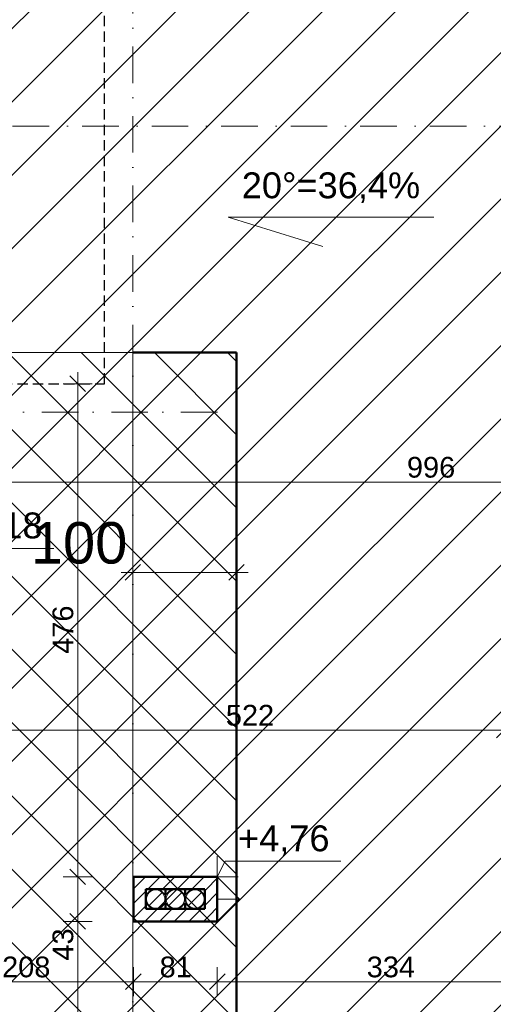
# Model space of a CAD drawing. Header units: centimetres. Extents: x -43488 to -10641, y 2063 to 22960.
# Tile 12 of 72: x -42155 to -41697, y 9859 to 10809. Entities that reach past the tile are written whole.
import ezdxf

# ---------------------------------------------------------------- set-up
doc = ezdxf.new("R2010")
doc.units = ezdxf.units.CM
doc.header["$MEASUREMENT"] = 0
doc.linetypes.add('Kreski i kropki', pattern=[67.027776, 35.277777, -17.638888, 0, -14.111111])
doc.linetypes.add('Przerywana krótka2', pattern=[15, 10, -5])
doc.layers.add('!!!Wymiarowanie', color=7, linetype='Continuous')
for name, color, linetype, lineweight, true_color in [('!!!Wymiarowanie_Nr_pióra__3', 7, 'Continuous', 35, 0xff6500), ('!!!Wymiarowanie_Nr_pióra__6', 7, 'Continuous', 18, 0x3fa3ff), ('!osie_Nr_pióra__6', 7, 'Continuous', 18, 0x3fa3ff), ('!powierzchnie_Nr_pióra__8', 7, 'Continuous', 13, 0x42bda7), ('!stolarka_Nr_pióra__5', 7, 'Continuous', 20, 0xfc3c2c), ('!wentylacja_Nr_pióra__8', 7, 'Continuous', 13, 0x42bda7), ('CIENKA_Nr_pióra__4', 7, 'Continuous', 25, 0x31fd59), ('CIENKA_Nr_pióra__6', 7, 'Continuous', 18, 0x3fa3ff), ('Linie_Nr_pióra__6', 7, 'Continuous', 18, 0x3fa3ff), ('Wymiarowanie pionowe_Nr_pióra__6', 7, 'Continuous', 18, 0x3fa3ff), ('Wymiarowanie pionowe_Nr_pióra__8', 7, 'Continuous', 13, 0x42bda7), ('Ściany zewnętrzne_Nr_pióra__7', 7, 'Continuous', 15, 0x9f9fff)]:
    doc.layers.add(name, color=color, linetype=linetype, lineweight=lineweight, true_color=true_color)
doc.layers.add('Ściany zewnętrzne_Nr_pióra__1', color=8, linetype='Continuous', lineweight=50)
doc.styles.add('STYL_AUTOMATYCZNY_1', font='txt')
doc.dimstyles.new('STYL_AUTOMATYCZNY__2', dxfattribs={"dimtxt": 20, "dimasz": 14.25, "dimexe": 0.18, "dimexo": 0.0625, "dimgap": 0, "dimtad": 1, "dimtih": 1, "dimtoh": 1, "dimdec": 0, "dimzin": 0, "dimdsep": 46, "dimtxsty": 'STYL_AUTOMATYCZNY_1', "dimblk": 'ARROWHEAD_6', "dimblk1": 'ARROWHEAD_6', "dimblk2": 'ARROWHEAD_6', "dimcen": 0.09, "dimse1": 1, "dimse2": 1, "dimclrd": 256, "dimclre": 256, "dimclrt": 256, "dimazin": 0, "dimtfac": 1, "dimtdec": 4, "dimtmove": 0, "dimatfit": 3, "dimfxl": 1, "dimtolj": 1, "dimtzin": 0, "dimarcsym": 0})
doc.dimstyles.new('STYL_AUTOMATYCZNY__3', dxfattribs={"dimtxt": 20, "dimasz": 14.25, "dimexe": 0.18, "dimexo": 0.0625, "dimgap": 0, "dimtad": 1, "dimdec": 0, "dimzin": 0, "dimdsep": 46, "dimtxsty": 'STYL_AUTOMATYCZNY_1', "dimblk": 'ARROWHEAD_6', "dimblk1": 'ARROWHEAD_6', "dimblk2": 'ARROWHEAD_6', "dimcen": 0.09, "dimse1": 1, "dimse2": 1, "dimclrd": 256, "dimclre": 256, "dimclrt": 256, "dimazin": 0, "dimtfac": 1, "dimtdec": 4, "dimtmove": 0, "dimatfit": 3, "dimfxl": 1, "dimtolj": 1, "dimtzin": 0, "dimarcsym": 0})
doc.dimstyles.new('STYL_AUTOMATYCZNY__7', dxfattribs={"dimtxt": 40, "dimasz": 14.25, "dimexe": 0.18, "dimexo": 0.0625, "dimgap": 0, "dimtad": 1, "dimtih": 1, "dimtoh": 1, "dimdec": 0, "dimzin": 0, "dimdsep": 46, "dimtxsty": 'STYL_AUTOMATYCZNY_1', "dimblk": 'ARROWHEAD_6', "dimblk1": 'ARROWHEAD_6', "dimblk2": 'ARROWHEAD_6', "dimcen": 0.09, "dimse1": 1, "dimse2": 1, "dimclrd": 256, "dimclre": 256, "dimclrt": 256, "dimazin": 0, "dimtfac": 1, "dimtdec": 4, "dimtmove": 0, "dimatfit": 3, "dimfxl": 1, "dimtolj": 1, "dimtzin": 0, "dimarcsym": 0})
pattern_1 = [(45, (0, 0), (-7.0710678, 7.0710678), [])]

# ---------------------------------------------------------------- blocks, each defined once
blk = doc.blocks.new('*D36')
at = {"layer": '!!!Wymiarowanie_Nr_pióra__3', "color": 30, "linetype": 'Continuous', "lineweight": 35, "true_color": 0xff6500}
for p, q in [((-42918.12, 9933.67), (-42903.12, 9918.67)), ((-42918.12, 9203.67), (-42903.12, 9188.67))]:
    blk.add_line(p, q, dxfattribs=at)
at = {"layer": '!!!Wymiarowanie_Nr_pióra__6', "color": 161, "linetype": 'Continuous', "lineweight": 18, "true_color": 0x3fa3ff}
for p, q in [((-42896.55, 9926.17), (-42924.68, 9926.17)), ((-42910.62, 9196.17), (-42910.62, 9926.17)), ((-42896.55, 9196.17), (-42924.68, 9196.17))]:
    blk.add_line(p, q, dxfattribs=at)
at = {"layer": '!!!Wymiarowanie_Nr_pióra__3', "color": 30, "lineweight": 35, "true_color": 0xff6500, "insert": (-42914.62, 9538.4), "char_height": 20, "attachment_point": 7, "rotation": 90, "style": 'STYL_AUTOMATYCZNY_1'}
blk.add_mtext('\\A1;{\\pql;\\fArial|b0|i0|c238|p38;730}', dxfattribs=at)
blk = doc.blocks.new('ARROWHEAD_6')
at = {"color": 0, "linetype": 'Continuous', "lineweight": 0}
for p, q in [((0, 0), (-1, 0)), ((-0.5, -0.5), (0.5, 0.5))]:
    blk.add_line(p, q, dxfattribs=at)
blk = doc.blocks.new('*D37')
at = {"layer": '!!!Wymiarowanie_Nr_pióra__3', "color": 30, "linetype": 'Continuous', "lineweight": 35, "true_color": 0xff6500}
for p, q in [((-42918.12, 10843.67), (-42903.12, 10828.67)), ((-42918.12, 9933.67), (-42903.12, 9918.67))]:
    blk.add_line(p, q, dxfattribs=at)
at = {"layer": '!!!Wymiarowanie_Nr_pióra__6', "color": 161, "linetype": 'Continuous', "lineweight": 18, "true_color": 0x3fa3ff}
for p, q in [((-42896.55, 10836.17), (-42924.68, 10836.17)), ((-42910.62, 9926.17), (-42910.62, 10836.17)), ((-42896.55, 9926.17), (-42924.68, 9926.17))]:
    blk.add_line(p, q, dxfattribs=at)
at = {"layer": '!!!Wymiarowanie_Nr_pióra__3', "color": 30, "lineweight": 35, "true_color": 0xff6500, "insert": (-42914.62, 10358.4), "char_height": 20, "attachment_point": 7, "rotation": 90, "style": 'STYL_AUTOMATYCZNY_1'}
blk.add_mtext('\\A1;{\\pql;\\fArial|b0|i0|c238|p38;910}', dxfattribs=at)
blk = doc.blocks.new('*D42')
at = {"layer": '!!!Wymiarowanie_Nr_pióra__3', "color": 30, "linetype": 'Continuous', "lineweight": 35, "true_color": 0xff6500}
for p, q in [((-42958.12, 10465.17), (-42943.12, 10450.17)), ((-42958.12, 9026.17), (-42943.12, 9011.17))]:
    blk.add_line(p, q, dxfattribs=at)
at = {"layer": '!!!Wymiarowanie_Nr_pióra__6', "color": 161, "linetype": 'Continuous', "lineweight": 18, "true_color": 0x3fa3ff}
for p, q in [((-42936.55, 10457.67), (-42964.68, 10457.67)), ((-42950.62, 9018.67), (-42950.62, 10457.67)), ((-42936.55, 9018.67), (-42964.68, 9018.67))]:
    blk.add_line(p, q, dxfattribs=at)
at = {"layer": '!!!Wymiarowanie_Nr_pióra__3', "color": 30, "lineweight": 35, "true_color": 0xff6500, "char_height": 20, "attachment_point": 7, "rotation": 90, "style": 'STYL_AUTOMATYCZNY_1'}
for s, insert in [('\\A1;{\\pql;\\fArial|b0|i0|c238|p38;30}', (-42954.62, 10419.81)), ('\\A1;{\\pql;\\fArial|b0|i0|c238|p38;1\xa0439}', (-42954.62, 9688.8))]:
    blk.add_mtext(s, dxfattribs=dict(at, insert=insert))
blk = doc.blocks.new('*D43')
at = {"layer": '!!!Wymiarowanie_Nr_pióra__3', "color": 30, "linetype": 'Continuous', "lineweight": 35, "true_color": 0xff6500}
for p, q in [((-42958.12, 10495.17), (-42943.12, 10480.17)), ((-42958.12, 10465.17), (-42943.12, 10450.17))]:
    blk.add_line(p, q, dxfattribs=at)
at = {"layer": '!!!Wymiarowanie_Nr_pióra__6', "color": 161, "linetype": 'Continuous', "lineweight": 18, "true_color": 0x3fa3ff}
for p, q in [((-42936.55, 10487.67), (-42964.68, 10487.67)), ((-42950.62, 10457.67), (-42950.62, 10487.67)), ((-42936.55, 10457.67), (-42964.68, 10457.67))]:
    blk.add_line(p, q, dxfattribs=at)
blk = doc.blocks.new('*D44')
at = {"layer": '!!!Wymiarowanie_Nr_pióra__3', "color": 30, "linetype": 'Continuous', "lineweight": 35, "true_color": 0xff6500}
for p, q in [((-42958.12, 11271.17), (-42943.12, 11256.17)), ((-42958.12, 10495.17), (-42943.12, 10480.17))]:
    blk.add_line(p, q, dxfattribs=at)
at = {"layer": '!!!Wymiarowanie_Nr_pióra__6', "color": 161, "linetype": 'Continuous', "lineweight": 18, "true_color": 0x3fa3ff}
for p, q in [((-42936.55, 11263.67), (-42964.68, 11263.67)), ((-42950.62, 10487.67), (-42950.62, 11263.67)), ((-42936.55, 10487.67), (-42964.68, 10487.67))]:
    blk.add_line(p, q, dxfattribs=at)
at = {"layer": '!!!Wymiarowanie_Nr_pióra__3', "color": 30, "lineweight": 35, "true_color": 0xff6500, "insert": (-42954.62, 10852.9), "char_height": 20, "attachment_point": 7, "rotation": 90, "style": 'STYL_AUTOMATYCZNY_1'}
blk.add_mtext('\\A1;{\\pql;\\fArial|b0|i0|c238|p38;776}', dxfattribs=at)
blk = doc.blocks.new('*D58')
at = {"layer": '!!!Wymiarowanie_Nr_pióra__3', "color": 30, "linetype": 'Continuous', "lineweight": 35, "true_color": 0xff6500}
for p, q in [((-42165.34, 11505.78), (-42180.34, 11490.78)), ((-41637.84, 11505.78), (-41652.84, 11490.78))]:
    blk.add_line(p, q, dxfattribs=at)
at = {"layer": '!!!Wymiarowanie_Nr_pióra__6', "color": 161, "linetype": 'Continuous', "lineweight": 18, "true_color": 0x3fa3ff}
for p, q in [((-42172.84, 11484.22), (-42172.84, 11512.34)), ((-41645.34, 11484.22), (-41645.34, 11512.34)), ((-42172.84, 11498.28), (-41645.34, 11498.28))]:
    blk.add_line(p, q, dxfattribs=at)
at = {"layer": '!!!Wymiarowanie_Nr_pióra__3', "color": 30, "lineweight": 35, "true_color": 0xff6500, "insert": (-41931.85, 11502.28), "char_height": 20, "attachment_point": 7, "style": 'STYL_AUTOMATYCZNY_1'}
blk.add_mtext('\\A1;{\\pql;\\fArial|b0|i0|c238|p38;528}', dxfattribs=at)
blk = doc.blocks.new('*D81')
at = {"layer": '!!!Wymiarowanie_Nr_pióra__3', "color": 30, "linetype": 'Continuous', "lineweight": 35, "true_color": 0xff6500}
for p, q in [((-42599.34, 11625.78), (-42614.34, 11610.78)), ((-39700.34, 11610.78), (-39685.34, 11625.78))]:
    blk.add_line(p, q, dxfattribs=at)
at = {"layer": '!!!Wymiarowanie_Nr_pióra__6', "color": 161, "linetype": 'Continuous', "lineweight": 18, "true_color": 0x3fa3ff}
for p, q in [((-42606.84, 11604.22), (-42606.84, 11632.34)), ((-39692.84, 11604.22), (-39692.84, 11632.34)), ((-42618.09, 11618.28), (-42606.84, 11618.28)), ((-42606.84, 11618.28), (-39692.84, 11618.28)), ((-39692.84, 11618.28), (-39681.59, 11618.28))]:
    blk.add_line(p, q, dxfattribs=at)
at = {"layer": '!!!Wymiarowanie_Nr_pióra__3', "color": 30, "lineweight": 35, "true_color": 0xff6500, "insert": (-41184.03, 11622.28), "char_height": 20, "attachment_point": 7, "style": 'STYL_AUTOMATYCZNY_1'}
blk.add_mtext('\\A1;{\\pql;\\fArial|b0|i0|c238|p38;2\xa0914}', dxfattribs=at)
blk = doc.blocks.new('*D142')
at = {"layer": '!!!Wymiarowanie_Nr_pióra__3', "color": 30, "linetype": 'Continuous', "lineweight": 35, "true_color": 0xff6500}
for p, q in [((-42201.69, 10130.86), (-42216.69, 10115.86)), ((-41679.34, 10130.86), (-41694.34, 10115.86))]:
    blk.add_line(p, q, dxfattribs=at)
at = {"layer": '!!!Wymiarowanie_Nr_pióra__6', "color": 161, "linetype": 'Continuous', "lineweight": 18, "true_color": 0x3fa3ff}
for p, q in [((-42209.19, 10109.3), (-42209.19, 10137.42)), ((-41686.84, 10109.3), (-41686.84, 10137.42)), ((-42209.19, 10123.36), (-41686.84, 10123.36))]:
    blk.add_line(p, q, dxfattribs=at)
at = {"layer": '!!!Wymiarowanie_Nr_pióra__3', "color": 30, "lineweight": 35, "true_color": 0xff6500, "char_height": 20, "attachment_point": 7, "style": 'STYL_AUTOMATYCZNY_1'}
for s, insert in [('\\A1;{\\pql;\\fArial|b0|i0|c238|p38;32}', (-42201.69, 10127.36)), ('\\A1;{\\pql;\\fArial|b0|i0|c238|p38;522}', (-41955.6, 10127.36))]:
    blk.add_mtext(s, dxfattribs=dict(at, insert=insert))
blk = doc.blocks.new('*D161')
at = {"layer": '!!!Wymiarowanie_Nr_pióra__3', "color": 30, "linetype": 'Continuous', "lineweight": 35, "true_color": 0xff6500}
for p, q in [((-42245.34, 9887.9), (-42260.34, 9872.9)), ((-42037.34, 9887.9), (-42052.34, 9872.9))]:
    blk.add_line(p, q, dxfattribs=at)
at = {"layer": '!!!Wymiarowanie_Nr_pióra__6', "color": 161, "linetype": 'Continuous', "lineweight": 18, "true_color": 0x3fa3ff}
for p, q in [((-42252.84, 9866.34), (-42252.84, 9894.46)), ((-42044.84, 9866.34), (-42044.84, 9894.46)), ((-42252.84, 9880.4), (-42044.84, 9880.4))]:
    blk.add_line(p, q, dxfattribs=at)
at = {"layer": '!!!Wymiarowanie_Nr_pióra__3', "color": 30, "lineweight": 35, "true_color": 0xff6500, "insert": (-42171.6, 9884.4), "char_height": 20, "attachment_point": 7, "style": 'STYL_AUTOMATYCZNY_1'}
blk.add_mtext('\\A1;{\\pql;\\fArial|b0|i0|c238|p38;208}', dxfattribs=at)
blk = doc.blocks.new('*D162')
at = {"layer": '!!!Wymiarowanie_Nr_pióra__3', "color": 30, "linetype": 'Continuous', "lineweight": 35, "true_color": 0xff6500}
for p, q in [((-42037.34, 9887.9), (-42052.34, 9872.9)), ((-41956.34, 9887.9), (-41971.34, 9872.9))]:
    blk.add_line(p, q, dxfattribs=at)
at = {"layer": '!!!Wymiarowanie_Nr_pióra__6', "color": 161, "linetype": 'Continuous', "lineweight": 18, "true_color": 0x3fa3ff}
for p, q in [((-42044.84, 9866.34), (-42044.84, 9894.46)), ((-41963.84, 9866.34), (-41963.84, 9894.46)), ((-42044.84, 9880.4), (-41963.84, 9880.4))]:
    blk.add_line(p, q, dxfattribs=at)
at = {"layer": '!!!Wymiarowanie_Nr_pióra__3', "color": 30, "lineweight": 35, "true_color": 0xff6500, "insert": (-42019.51, 9884.4), "char_height": 20, "attachment_point": 7, "style": 'STYL_AUTOMATYCZNY_1'}
blk.add_mtext('\\A1;{\\pql;\\fArial|b0|i0|c238|p38;81}', dxfattribs=at)
blk = doc.blocks.new('*D163')
at = {"layer": '!!!Wymiarowanie_Nr_pióra__3', "color": 30, "linetype": 'Continuous', "lineweight": 35, "true_color": 0xff6500}
for p, q in [((-41956.34, 9887.9), (-41971.34, 9872.9)), ((-41622.34, 9887.9), (-41637.34, 9872.9))]:
    blk.add_line(p, q, dxfattribs=at)
at = {"layer": '!!!Wymiarowanie_Nr_pióra__6', "color": 161, "linetype": 'Continuous', "lineweight": 18, "true_color": 0x3fa3ff}
for p, q in [((-41963.84, 9866.34), (-41963.84, 9894.46)), ((-41629.84, 9866.34), (-41629.84, 9894.46)), ((-41963.84, 9880.4), (-41629.84, 9880.4))]:
    blk.add_line(p, q, dxfattribs=at)
at = {"layer": '!!!Wymiarowanie_Nr_pióra__3', "color": 30, "lineweight": 35, "true_color": 0xff6500, "insert": (-41819.6, 9884.4), "char_height": 20, "attachment_point": 7, "style": 'STYL_AUTOMATYCZNY_1'}
blk.add_mtext('\\A1;{\\pql;\\fArial|b0|i0|c238|p38;334}', dxfattribs=at)
blk = doc.blocks.new('*D172')
at = {"layer": '!!!Wymiarowanie_Nr_pióra__3', "color": 30, "linetype": 'Continuous', "lineweight": 35, "true_color": 0xff6500}
for p, q in [((-42233.34, 10370.22), (-42248.34, 10355.22)), ((-41237.34, 10370.22), (-41252.34, 10355.22))]:
    blk.add_line(p, q, dxfattribs=at)
at = {"layer": '!!!Wymiarowanie_Nr_pióra__6', "color": 161, "linetype": 'Continuous', "lineweight": 18, "true_color": 0x3fa3ff}
for p, q in [((-42240.84, 10348.66), (-42240.84, 10376.79)), ((-41244.84, 10348.66), (-41244.84, 10376.79)), ((-42240.84, 10362.72), (-41244.84, 10362.72))]:
    blk.add_line(p, q, dxfattribs=at)
at = {"layer": '!!!Wymiarowanie_Nr_pióra__3', "color": 30, "lineweight": 35, "true_color": 0xff6500, "char_height": 20, "attachment_point": 7, "style": 'STYL_AUTOMATYCZNY_1'}
for s, insert in [('\\A1;{\\pql;\\fArial|b0|i0|c238|p38;996}', (-41780.78, 10366.72)), ('\\A1;{\\pql;\\fArial|b0|i0|c238|p38;43}', (-41282.69, 10366.72))]:
    blk.add_mtext(s, dxfattribs=dict(at, insert=insert))
blk = doc.blocks.new('*D187')
at = {"layer": '!!!Wymiarowanie_Nr_pióra__3', "color": 30, "linetype": 'Continuous', "lineweight": 35, "true_color": 0xff6500}
for p, q in [((-42106.14, 9946.17), (-42091.14, 9931.17)), ((-42106.14, 9026.17), (-42091.14, 9011.17))]:
    blk.add_line(p, q, dxfattribs=at)
at = {"layer": '!!!Wymiarowanie_Nr_pióra__6', "color": 161, "linetype": 'Continuous', "lineweight": 18, "true_color": 0x3fa3ff}
for p, q in [((-42084.58, 9938.67), (-42112.7, 9938.67)), ((-42098.64, 9018.67), (-42098.64, 9938.67)), ((-42084.58, 9018.67), (-42112.7, 9018.67)), ((-42098.64, 9007.42), (-42098.64, 9018.67))]:
    blk.add_line(p, q, dxfattribs=at)
at = {"layer": '!!!Wymiarowanie_Nr_pióra__3', "color": 30, "lineweight": 35, "true_color": 0xff6500, "char_height": 20, "attachment_point": 7, "rotation": 90, "style": 'STYL_AUTOMATYCZNY_1'}
for s, insert in [('\\A1;{\\pql;\\fArial|b0|i0|c238|p38;43}', (-42102.64, 9900.81)), ('\\A1;{\\pql;\\fArial|b0|i0|c238|p38;920}', (-42102.64, 9440.72))]:
    blk.add_mtext(s, dxfattribs=dict(at, insert=insert))
blk = doc.blocks.new('*D188')
at = {"layer": '!!!Wymiarowanie_Nr_pióra__3', "color": 30, "linetype": 'Continuous', "lineweight": 35, "true_color": 0xff6500}
for p, q in [((-42106.14, 9989.17), (-42091.14, 9974.17)), ((-42106.14, 9946.17), (-42091.14, 9931.17))]:
    blk.add_line(p, q, dxfattribs=at)
at = {"layer": '!!!Wymiarowanie_Nr_pióra__6', "color": 161, "linetype": 'Continuous', "lineweight": 18, "true_color": 0x3fa3ff}
for p, q in [((-42084.58, 9981.67), (-42112.7, 9981.67)), ((-42098.64, 9938.67), (-42098.64, 9981.67)), ((-42084.58, 9938.67), (-42112.7, 9938.67))]:
    blk.add_line(p, q, dxfattribs=at)
blk = doc.blocks.new('*D189')
at = {"layer": '!!!Wymiarowanie_Nr_pióra__3', "color": 30, "linetype": 'Continuous', "lineweight": 35, "true_color": 0xff6500}
for p, q in [((-42091.14, 10450.17), (-42106.14, 10465.17)), ((-42106.14, 9989.17), (-42091.14, 9974.17))]:
    blk.add_line(p, q, dxfattribs=at)
at = {"layer": '!!!Wymiarowanie_Nr_pióra__6', "color": 161, "linetype": 'Continuous', "lineweight": 18, "true_color": 0x3fa3ff}
for p, q in [((-42098.64, 10457.67), (-42098.64, 10468.92)), ((-42084.58, 10457.67), (-42112.7, 10457.67)), ((-42098.64, 9981.67), (-42098.64, 10457.67)), ((-42084.58, 9981.67), (-42112.7, 9981.67))]:
    blk.add_line(p, q, dxfattribs=at)
at = {"layer": '!!!Wymiarowanie_Nr_pióra__3', "color": 30, "lineweight": 35, "true_color": 0xff6500, "insert": (-42102.64, 10196.9), "char_height": 20, "attachment_point": 7, "rotation": 90, "style": 'STYL_AUTOMATYCZNY_1'}
blk.add_mtext('\\A1;{\\pql;\\fArial|b0|i0|c238|p38;476}', dxfattribs=at)
blk = doc.blocks.new('*D222')
at = {"layer": '!!!Wymiarowanie_Nr_pióra__3', "color": 30, "linetype": 'Continuous', "lineweight": 35, "true_color": 0xff6500}
for p, q in [((-42037.84, 10282.97), (-42052.84, 10267.97)), ((-41952.84, 10267.97), (-41937.84, 10282.97))]:
    blk.add_line(p, q, dxfattribs=at)
at = {"layer": '!!!Wymiarowanie_Nr_pióra__6', "color": 161, "linetype": 'Continuous', "lineweight": 18, "true_color": 0x3fa3ff}
for p, q in [((-42045.34, 10261.4), (-42045.34, 10289.53)), ((-41945.34, 10261.4), (-41945.34, 10289.53)), ((-42056.59, 10275.47), (-42045.34, 10275.47)), ((-42045.34, 10275.47), (-41945.34, 10275.47)), ((-41945.34, 10275.47), (-41934.09, 10275.47))]:
    blk.add_line(p, q, dxfattribs=at)
at = {"layer": '!!!Wymiarowanie_Nr_pióra__3', "color": 30, "lineweight": 35, "true_color": 0xff6500, "insert": (-42143.9, 10283.47), "char_height": 40, "attachment_point": 7, "style": 'STYL_AUTOMATYCZNY_1'}
blk.add_mtext('\\A1;{\\pql;\\fArial|b0|i0|c238|p38;100}', dxfattribs=at)

msp = doc.modelspace()

# ---------------------------------------------------------------- hatches: boundary and pattern name
at = {"layer": '!powierzchnie_Nr_pióra__8', "linetype": 'Continuous', "lineweight": 13, "true_color": 0x42bda7}
h = msp.add_hatch(dxfattribs=at)
h.set_pattern_fill('bloczki_ceramiczne__3', color=135, style=0, pattern_type=2)
h.set_pattern_definition([(45, (0, 0), (-35.35534, 35.35534), [])])
h.paths.add_polyline_path([(-42172.84, 10487.67), (-42172.84, 11363.67), (-41117.84, 11363.67), (-41117.84, 11063.03), (-41668.59, 9926.17), (-41117.84, 8789.3), (-41117.84, 8668.67), (-42172.84, 8668.67), (-42172.84, 8988.67), (-41945.34, 8988.67), (-41945.34, 10487.67)])
h = msp.add_hatch(dxfattribs=at)
h.set_pattern_fill('bloczki_betonowe__2_', color=135, style=0, pattern_type=2)
h.set_pattern_definition([(45, (0, 0), (-35.35534, 35.35534), []), (135, (0, 0), (35.35534, 35.35534), [])])
h.paths.add_polyline_path([(-41945.34, 10487.67), (-42606.84, 10487.67), (-42606.84, 8988.67), (-41945.34, 8988.67)])
at = {"layer": 'Ściany zewnętrzne_Nr_pióra__7', "linetype": 'Continuous', "lineweight": 15, "true_color": 0x9f9fff}
h = msp.add_hatch(dxfattribs=at)
h.set_pattern_fill('bloczki_ceramiczne', color=161, style=0, pattern_type=2)
h.set_pattern_definition(pattern_1)
h.paths.add_polyline_path([(-42044.84, 9981.67), (-42032.84, 9969.67), (-42032.84, 9981.67)])
h = msp.add_hatch(dxfattribs=at)
h.set_pattern_fill('bloczki_ceramiczne', color=161, style=0, pattern_type=2)
h.set_pattern_definition(pattern_1)
h.paths.add_polyline_path([(-42044.84, 9969.67), (-42032.84, 9969.67), (-42044.84, 9981.67)])
h = msp.add_hatch(dxfattribs=at)
h.set_pattern_fill('bloczki_ceramiczne', color=161, style=0, pattern_type=2)
h.set_pattern_definition(pattern_1)
h.paths.add_polyline_path([(-41975.84, 9981.67), (-42032.84, 9981.67), (-42032.84, 9969.67), (-41975.84, 9969.67)])
h = msp.add_hatch(dxfattribs=at)
h.set_pattern_fill('bloczki_ceramiczne', color=161, style=0, pattern_type=2)
h.set_pattern_definition(pattern_1)
h.paths.add_polyline_path([(-41975.84, 9981.67), (-41975.84, 9969.67), (-41963.84, 9981.67)])
h = msp.add_hatch(dxfattribs=at)
h.set_pattern_fill('bloczki_ceramiczne', color=161, style=0, pattern_type=2)
h.set_pattern_definition(pattern_1)
h.paths.add_polyline_path([(-41975.84, 9969.67), (-41963.84, 9969.67), (-41963.84, 9981.67)])
h = msp.add_hatch(dxfattribs=at)
h.set_pattern_fill('bloczki_ceramiczne', color=161, style=0, pattern_type=2)
h.set_pattern_definition(pattern_1)
h.paths.add_polyline_path([(-42044.84, 9969.67), (-42044.84, 9950.67), (-42032.84, 9950.67), (-42032.84, 9969.67)])
h = msp.add_hatch(dxfattribs=at)
h.set_pattern_fill('bloczki_ceramiczne', color=161, style=0, pattern_type=2)
h.set_pattern_definition(pattern_1)
h.paths.add_polyline_path([(-41963.84, 9950.67), (-41963.84, 9969.67), (-41975.84, 9969.67), (-41975.84, 9950.67)])
h = msp.add_hatch(dxfattribs=at)
h.set_pattern_fill('bloczki_ceramiczne', color=161, style=0, pattern_type=2)
h.set_pattern_definition(pattern_1)
h.paths.add_polyline_path([(-42032.84, 9950.67), (-42044.84, 9938.67), (-42032.84, 9938.67)])
h = msp.add_hatch(dxfattribs=at)
h.set_pattern_fill('bloczki_ceramiczne', color=161, style=0, pattern_type=2)
h.set_pattern_definition(pattern_1)
h.paths.add_polyline_path([(-42032.84, 9950.67), (-42044.84, 9950.67), (-42044.84, 9938.67)])
h = msp.add_hatch(dxfattribs=at)
h.set_pattern_fill('bloczki_ceramiczne', color=161, style=0, pattern_type=2)
h.set_pattern_definition(pattern_1)
h.paths.add_polyline_path([(-42032.84, 9938.67), (-41975.84, 9938.67), (-41975.84, 9950.67), (-42032.84, 9950.67)])
h = msp.add_hatch(dxfattribs=at)
h.set_pattern_fill('bloczki_ceramiczne', color=161, style=0, pattern_type=2)
h.set_pattern_definition(pattern_1)
h.paths.add_polyline_path([(-41963.84, 9950.67), (-41975.84, 9950.67), (-41963.84, 9938.67)])
h = msp.add_hatch(dxfattribs=at)
h.set_pattern_fill('bloczki_ceramiczne', color=161, style=0, pattern_type=2)
h.set_pattern_definition(pattern_1)
h.paths.add_polyline_path([(-41975.84, 9950.67), (-41975.84, 9938.67), (-41963.84, 9938.67)])

# ---------------------------------------------------------------- linework, layer by layer
at = {"layer": '!osie_Nr_pióra__6', "color": 161, "linetype": 'Kreski i kropki', "lineweight": 18, "true_color": 0x3fa3ff}
for p, q in [((-42045.34, 8331.18), (-42045.34, 11713.59)), ((-43101.19, 10706.17), (-39166.43, 10706.17)), ((-41963.63, 10430.17), (-43101.19, 10430.17))]:
    msp.add_line(p, q, dxfattribs=at)
at = {"layer": '!wentylacja_Nr_pióra__8', "color": 135, "linetype": 'Continuous', "lineweight": 13, "true_color": 0x42bda7}
for p, q in [((-42013.84, 9969.67), (-42032.84, 9969.67)), ((-42032.84, 9969.67), (-42032.84, 9950.67)), ((-42013.84, 9950.67), (-42013.84, 9969.67)), ((-41994.84, 9969.67), (-42013.84, 9969.67)), ((-42013.84, 9969.67), (-42013.84, 9950.67)), ((-41994.84, 9950.67), (-41994.84, 9969.67)), ((-41975.84, 9969.67), (-41994.84, 9969.67)), ((-41994.84, 9969.67), (-41994.84, 9950.67)), ((-41975.84, 9950.67), (-41975.84, 9969.67)), ((-42032.16, 9968.97), (-42026.97, 9968.97)), ((-42032.16, 9963.8), (-42032.16, 9968.97)), ((-42031.51, 9965.12), (-42032.16, 9963.8)), ((-42032.14, 9960.94), (-42031.87, 9962.45)), ((-42032.14, 9959.4), (-42032.14, 9960.94)), ((-42031.87, 9962.45), (-42031.34, 9963.9)), ((-42030.47, 9966.51), (-42031.51, 9965.12)), ((-42031.34, 9963.9), (-42030.57, 9965.23)), ((-42030.57, 9965.23), (-42029.58, 9966.41)), ((-42029.21, 9967.69), (-42030.47, 9966.51)), ((-42029.59, 9953.93), (-42017.08, 9966.41)), ((-42029.58, 9966.41), (-42028.4, 9967.4)), ((-42027.76, 9968.63), (-42029.21, 9967.69)), ((-42028.4, 9967.4), (-42027.07, 9968.17)), ((-42026.97, 9968.97), (-42027.76, 9968.63)), ((-42027.07, 9968.17), (-42025.62, 9968.7)), ((-42025.62, 9968.7), (-42024.11, 9968.97)), ((-42024.11, 9968.97), (-42022.57, 9968.97)), ((-42022.57, 9968.97), (-42021.05, 9968.7)), ((-42021.05, 9968.7), (-42019.6, 9968.17)), ((-42019.71, 9968.97), (-42014.52, 9968.97)), ((-42018.38, 9968.32), (-42019.71, 9968.97)), ((-42019.6, 9968.17), (-42018.27, 9967.4)), ((-42016.99, 9967.29), (-42018.38, 9968.32)), ((-42018.27, 9967.4), (-42017.09, 9966.41)), ((-42017.09, 9966.41), (-42016.1, 9965.23)), ((-42015.81, 9966.03), (-42016.99, 9967.29)), ((-42016.1, 9965.23), (-42015.33, 9963.9)), ((-42014.86, 9964.59), (-42015.81, 9966.03)), ((-42015.33, 9963.9), (-42014.81, 9962.45)), ((-42014.52, 9963.8), (-42014.86, 9964.59)), ((-42014.81, 9962.45), (-42014.54, 9960.94)), ((-42014.54, 9960.94), (-42014.54, 9959.4)), ((-42014.52, 9968.97), (-42014.52, 9963.8)), ((-42013.16, 9968.97), (-42007.97, 9968.97)), ((-42013.16, 9963.8), (-42013.16, 9968.97)), ((-42012.51, 9965.12), (-42013.16, 9963.8)), ((-42013.14, 9960.94), (-42012.87, 9962.45)), ((-42013.14, 9959.4), (-42013.14, 9960.94)), ((-42012.87, 9962.45), (-42012.34, 9963.9)), ((-42011.47, 9966.51), (-42012.51, 9965.12)), ((-42012.34, 9963.9), (-42011.57, 9965.23)), ((-42011.57, 9965.23), (-42010.58, 9966.41)), ((-42010.21, 9967.69), (-42011.47, 9966.51)), ((-42010.59, 9953.93), (-41998.08, 9966.41)), ((-42010.58, 9966.41), (-42009.4, 9967.4)), ((-42008.76, 9968.63), (-42010.21, 9967.69)), ((-42009.4, 9967.4), (-42008.07, 9968.17)), ((-42007.97, 9968.97), (-42008.76, 9968.63)), ((-42008.07, 9968.17), (-42006.62, 9968.7)), ((-42006.62, 9968.7), (-42005.11, 9968.97)), ((-42005.11, 9968.97), (-42003.57, 9968.97)), ((-42003.57, 9968.97), (-42002.05, 9968.7)), ((-42002.05, 9968.7), (-42000.6, 9968.17)), ((-42000.71, 9968.97), (-41995.52, 9968.97)), ((-41999.38, 9968.32), (-42000.71, 9968.97)), ((-42000.6, 9968.17), (-41999.27, 9967.4)), ((-41997.99, 9967.29), (-41999.38, 9968.32)), ((-41999.27, 9967.4), (-41998.09, 9966.41)), ((-41998.09, 9966.41), (-41997.1, 9965.23)), ((-41996.81, 9966.03), (-41997.99, 9967.29)), ((-41997.1, 9965.23), (-41996.33, 9963.9)), ((-41995.86, 9964.59), (-41996.81, 9966.03)), ((-41996.33, 9963.9), (-41995.81, 9962.45)), ((-41995.52, 9963.8), (-41995.86, 9964.59)), ((-41995.81, 9962.45), (-41995.54, 9960.94)), ((-41995.54, 9960.94), (-41995.54, 9959.4)), ((-41995.52, 9968.97), (-41995.52, 9963.8)), ((-41994.16, 9968.97), (-41988.97, 9968.97)), ((-41994.16, 9963.8), (-41994.16, 9968.97)), ((-41993.51, 9965.12), (-41994.16, 9963.8)), ((-41994.14, 9960.94), (-41993.87, 9962.45)), ((-41994.14, 9959.4), (-41994.14, 9960.94)), ((-41993.87, 9962.45), (-41993.34, 9963.9)), ((-41992.47, 9966.51), (-41993.51, 9965.12)), ((-41993.34, 9963.9), (-41992.57, 9965.23)), ((-41992.57, 9965.23), (-41991.58, 9966.41)), ((-41991.21, 9967.69), (-41992.47, 9966.51)), ((-41991.59, 9953.93), (-41979.08, 9966.41)), ((-41991.58, 9966.41), (-41990.4, 9967.4)), ((-41989.76, 9968.63), (-41991.21, 9967.69)), ((-41990.4, 9967.4), (-41989.07, 9968.17)), ((-41988.97, 9968.97), (-41989.76, 9968.63)), ((-41989.07, 9968.17), (-41987.62, 9968.7)), ((-41987.62, 9968.7), (-41986.11, 9968.97)), ((-41986.11, 9968.97), (-41984.57, 9968.97)), ((-41984.57, 9968.97), (-41983.05, 9968.7)), ((-41983.05, 9968.7), (-41981.6, 9968.17)), ((-41981.71, 9968.97), (-41976.52, 9968.97)), ((-41980.38, 9968.32), (-41981.71, 9968.97)), ((-41981.6, 9968.17), (-41980.27, 9967.4)), ((-41978.99, 9967.29), (-41980.38, 9968.32)), ((-41980.27, 9967.4), (-41979.09, 9966.41)), ((-41979.09, 9966.41), (-41978.1, 9965.23)), ((-41977.81, 9966.03), (-41978.99, 9967.29)), ((-41978.1, 9965.23), (-41977.33, 9963.9)), ((-41976.86, 9964.59), (-41977.81, 9966.03)), ((-41977.33, 9963.9), (-41976.81, 9962.45)), ((-41976.52, 9963.8), (-41976.86, 9964.59)), ((-41976.81, 9962.45), (-41976.54, 9960.94)), ((-41976.54, 9960.94), (-41976.54, 9959.4)), ((-41976.52, 9968.97), (-41976.52, 9963.8)), ((-42032.84, 9950.67), (-42013.84, 9950.67)), ((-42032.16, 9956.54), (-42031.82, 9955.75)), ((-42032.16, 9951.37), (-42032.16, 9956.54)), ((-42026.97, 9951.37), (-42032.16, 9951.37)), ((-42031.87, 9957.88), (-42032.14, 9959.4)), ((-42031.34, 9956.43), (-42031.87, 9957.88)), ((-42031.82, 9955.75), (-42030.87, 9954.3)), ((-42030.57, 9955.1), (-42031.34, 9956.43)), ((-42030.87, 9954.3), (-42029.68, 9953.05)), ((-42029.58, 9953.92), (-42030.57, 9955.1)), ((-42029.68, 9953.05), (-42028.3, 9952.01)), ((-42028.4, 9952.93), (-42029.58, 9953.92)), ((-42027.07, 9952.16), (-42028.4, 9952.93)), ((-42028.3, 9952.01), (-42026.97, 9951.37)), ((-42025.62, 9951.64), (-42027.07, 9952.16)), ((-42024.11, 9951.37), (-42025.62, 9951.64)), ((-42022.57, 9951.37), (-42024.11, 9951.37)), ((-42021.05, 9951.64), (-42022.57, 9951.37)), ((-42019.6, 9952.16), (-42021.05, 9951.64)), ((-42019.71, 9951.37), (-42018.91, 9951.71)), ((-42014.52, 9951.37), (-42019.71, 9951.37)), ((-42018.27, 9952.93), (-42019.6, 9952.16)), ((-42018.91, 9951.71), (-42017.47, 9952.65)), ((-42017.09, 9953.92), (-42018.27, 9952.93)), ((-42017.47, 9952.65), (-42016.21, 9953.83)), ((-42016.1, 9955.1), (-42017.09, 9953.92)), ((-42016.21, 9953.83), (-42015.17, 9955.21)), ((-42015.33, 9956.43), (-42016.1, 9955.1)), ((-42014.81, 9957.88), (-42015.33, 9956.43)), ((-42015.17, 9955.21), (-42014.52, 9956.54)), ((-42014.54, 9959.4), (-42014.81, 9957.88)), ((-42014.52, 9956.54), (-42014.52, 9951.37)), ((-42013.84, 9950.67), (-41994.84, 9950.67)), ((-42013.16, 9956.54), (-42012.82, 9955.75)), ((-42013.16, 9951.37), (-42013.16, 9956.54)), ((-42007.97, 9951.37), (-42013.16, 9951.37)), ((-42012.87, 9957.88), (-42013.14, 9959.4)), ((-42012.34, 9956.43), (-42012.87, 9957.88)), ((-42012.82, 9955.75), (-42011.87, 9954.3)), ((-42011.57, 9955.1), (-42012.34, 9956.43)), ((-42011.87, 9954.3), (-42010.68, 9953.05)), ((-42010.58, 9953.92), (-42011.57, 9955.1)), ((-42010.68, 9953.05), (-42009.3, 9952.01)), ((-42009.4, 9952.93), (-42010.58, 9953.92)), ((-42008.07, 9952.16), (-42009.4, 9952.93)), ((-42009.3, 9952.01), (-42007.97, 9951.37)), ((-42006.62, 9951.64), (-42008.07, 9952.16)), ((-42005.11, 9951.37), (-42006.62, 9951.64)), ((-42003.57, 9951.37), (-42005.11, 9951.37)), ((-42002.05, 9951.64), (-42003.57, 9951.37)), ((-42000.6, 9952.16), (-42002.05, 9951.64)), ((-42000.71, 9951.37), (-41999.91, 9951.71)), ((-41995.52, 9951.37), (-42000.71, 9951.37)), ((-41999.27, 9952.93), (-42000.6, 9952.16)), ((-41999.91, 9951.71), (-41998.47, 9952.65)), ((-41998.09, 9953.92), (-41999.27, 9952.93)), ((-41998.47, 9952.65), (-41997.21, 9953.83)), ((-41997.1, 9955.1), (-41998.09, 9953.92)), ((-41997.21, 9953.83), (-41996.17, 9955.21)), ((-41996.33, 9956.43), (-41997.1, 9955.1)), ((-41995.81, 9957.88), (-41996.33, 9956.43)), ((-41996.17, 9955.21), (-41995.52, 9956.54)), ((-41995.54, 9959.4), (-41995.81, 9957.88)), ((-41995.52, 9956.54), (-41995.52, 9951.37)), ((-41994.84, 9950.67), (-41975.84, 9950.67)), ((-41994.16, 9956.54), (-41993.82, 9955.75)), ((-41994.16, 9951.37), (-41994.16, 9956.54)), ((-41988.97, 9951.37), (-41994.16, 9951.37)), ((-41993.87, 9957.88), (-41994.14, 9959.4)), ((-41993.34, 9956.43), (-41993.87, 9957.88)), ((-41993.82, 9955.75), (-41992.87, 9954.3)), ((-41992.57, 9955.1), (-41993.34, 9956.43)), ((-41992.87, 9954.3), (-41991.68, 9953.05)), ((-41991.58, 9953.92), (-41992.57, 9955.1)), ((-41991.68, 9953.05), (-41990.3, 9952.01)), ((-41990.4, 9952.93), (-41991.58, 9953.92)), ((-41989.07, 9952.16), (-41990.4, 9952.93)), ((-41990.3, 9952.01), (-41988.97, 9951.37)), ((-41987.62, 9951.64), (-41989.07, 9952.16)), ((-41986.11, 9951.37), (-41987.62, 9951.64)), ((-41984.57, 9951.37), (-41986.11, 9951.37)), ((-41983.05, 9951.64), (-41984.57, 9951.37)), ((-41981.6, 9952.16), (-41983.05, 9951.64)), ((-41981.71, 9951.37), (-41980.91, 9951.71)), ((-41976.52, 9951.37), (-41981.71, 9951.37)), ((-41980.27, 9952.93), (-41981.6, 9952.16)), ((-41980.91, 9951.71), (-41979.47, 9952.65)), ((-41979.09, 9953.92), (-41980.27, 9952.93)), ((-41979.47, 9952.65), (-41978.21, 9953.83)), ((-41978.1, 9955.1), (-41979.09, 9953.92)), ((-41978.21, 9953.83), (-41977.17, 9955.21)), ((-41977.33, 9956.43), (-41978.1, 9955.1)), ((-41976.81, 9957.88), (-41977.33, 9956.43)), ((-41977.17, 9955.21), (-41976.52, 9956.54)), ((-41976.54, 9959.4), (-41976.81, 9957.88)), ((-41976.52, 9956.54), (-41976.52, 9951.37))]:
    msp.add_line(p, q, dxfattribs=at)
at = {"layer": 'CIENKA_Nr_pióra__4', "color": 100, "linetype": 'Przerywana krótka2', "lineweight": 25, "true_color": 0x31fd59}
for p, q in [((-42072.84, 10457.67), (-42072.84, 11263.67)), ((-42546.84, 10457.67), (-42072.84, 10457.67))]:
    msp.add_line(p, q, dxfattribs=at)
at = {"layer": 'CIENKA_Nr_pióra__6', "color": 161, "linetype": 'Continuous', "lineweight": 18, "true_color": 0x3fa3ff}
for p, q in [((-42045.34, 10487.67), (-42621.84, 10487.67)), ((-42045.34, 8988.67), (-42045.34, 10487.67)), ((-41963.84, 9981.67), (-41942.34, 9960.17)), ((-41963.84, 9938.67), (-41942.34, 9960.17)), ((-41942.34, 9960.17), (-41963.84, 9960.17))]:
    msp.add_line(p, q, dxfattribs=at)
at = {"layer": 'Linie_Nr_pióra__6', "color": 161, "linetype": 'Continuous', "lineweight": 18, "true_color": 0x3fa3ff}
for p, q in [((-41953.4, 10618.4), (-41861.91, 10589.98)), ((-41754.83, 10618.4), (-41953.4, 10618.4))]:
    msp.add_line(p, q, dxfattribs=at)
at = {"layer": 'Wymiarowanie pionowe_Nr_pióra__6', "color": 161, "linetype": 'Continuous', "lineweight": 18, "true_color": 0x3fa3ff}
for p, q in [((-42233.34, 10298.67), (-42121.71, 10298.67)), ((-41963.84, 9961.67), (-41963.84, 10001.67)), ((-41963.84, 9981.67), (-41956.34, 9996.67)), ((-41956.34, 9996.67), (-41844.71, 9996.67)), ((-41983.84, 9981.67), (-41943.84, 9981.67))]:
    msp.add_line(p, q, dxfattribs=at)
at = {"layer": 'Ściany zewnętrzne_Nr_pióra__1', "color": 8, "linetype": 'Continuous', "lineweight": 50}
for p in [(-42045.34, 10487.67), (-41945.34, 8988.67)]:
    msp.add_line(p, (-41945.34, 10487.67), dxfattribs=at)
at = {"layer": 'Ściany zewnętrzne_Nr_pióra__1', "color": 8, "linetype": 'Continuous', "lineweight": 50, "flags": 128}
for points in [[(-42044.84, 9981.67), (-42032.84, 9981.67)], [(-42044.84, 9981.67), (-42044.84, 9938.67)], [(-41975.84, 9981.67), (-42032.84, 9981.67)], [(-41963.84, 9981.67), (-41975.84, 9981.67)], [(-41963.84, 9950.67), (-41963.84, 9981.67)], [(-42032.84, 9950.67), (-42032.84, 9969.67)], [(-42032.84, 9969.67), (-41975.84, 9969.67)], [(-41975.84, 9969.67), (-41975.84, 9950.67)], [(-41975.84, 9950.67), (-42032.84, 9950.67)], [(-41963.84, 9938.67), (-41963.84, 9950.67)], [(-42044.84, 9938.67), (-42032.84, 9938.67)], [(-42032.84, 9938.67), (-41963.84, 9938.67)]]:
    msp.add_lwpolyline(points, dxfattribs=at)

# ---------------------------------------------------------------- texts
at = {"layer": '!stolarka_Nr_pióra__5', "color": 20, "linetype": 'Continuous', "lineweight": 20, "true_color": 0xfc3c2c, "insert": (-41854.11, 10646.8), "char_height": 25, "attachment_point": 5, "style": 'STYL_AUTOMATYCZNY_1'}
msp.add_mtext('\\A1;{\\pqc;\\fArial|b0|i0|c238|p38;20°=36,4% }', dxfattribs=at)
at = {"layer": 'Wymiarowanie pionowe_Nr_pióra__8', "color": 135, "lineweight": 13, "true_color": 0x42bda7, "char_height": 25, "attachment_point": 7, "style": 'STYL_AUTOMATYCZNY_1'}
for s, insert in [('\\A1;{\\pql;\\fArial|b0|i0|c238|p38;+4,18}', (-42220.84, 10303.67)), ('\\A1;{\\pql;\\fArial|b0|i0|c238|p38;+4,76}', (-41943.84, 10001.67))]:
    msp.add_mtext(s, dxfattribs=dict(at, insert=insert))

# ---------------------------------------------------------------- dimensions: what is measured, and where the dimension line sits
at = {"layer": '!!!Wymiarowanie', "color": 161, "linetype": 'Continuous', "lineweight": 18, "true_color": 0x3fa3ff}
for base, p1, p2, dimstyle, picture, middle in [((-39692.84, 11618.28), (-42606.84, 10487.67), (-39692.84, 11363.67), 'STYL_AUTOMATYCZNY__2', '*D81', (-41149.68, 11632.28)), ((-41645.3374, 11498.2783), (-42172.8383, 10457.6679), (-41645.3374, 10836.1715), 'STYL_AUTOMATYCZNY__2', '*D58', (-41908.9831, 11512.2783)), ((-41244.84, 10362.72), (-42240.84, 10283.67), (-41244.84, 10395.67), 'STYL_AUTOMATYCZNY__2', '*D172', (-41757.91, 10376.72)), ((-41945.34, 10275.47), (-42045.34, 10253.35), (-41945.34, 10251.39), 'STYL_AUTOMATYCZNY__7', '*D222', (-42098.16, 10303.47)), ((-41686.84, 10123.36), (-42209.19, 10053.45), (-41686.84, 10169.67), 'STYL_AUTOMATYCZNY__2', '*D142', (-41932.73, 10137.36)), ((-42044.84, 9880.4), (-42252.84, 9913.05), (-42044.84, 9938.67), 'STYL_AUTOMATYCZNY__2', '*D161', (-42148.73, 9894.4)), ((-41963.84, 9880.4), (-42044.84, 9938.67), (-41963.84, 9938.67), 'STYL_AUTOMATYCZNY__2', '*D162', (-42004.27, 9894.4)), ((-41629.84, 9880.4), (-41963.84, 9938.67), (-41629.84, 9938.67), 'STYL_AUTOMATYCZNY__2', '*D163', (-41796.73, 9894.4))]:
    dim = msp.add_linear_dim(base=base, p1=p1, p2=p2, dimstyle=dimstyle, dxfattribs=at)
    dim.commit()
    dim.dimension.update_dxf_attribs({"geometry": picture, "text_midpoint": middle, "dimtype": 160})
for base, p1, p2, picture, middle in [((-42950.62, 11263.67), (-42606.84, 10487.67), (-42072.84, 11263.67), '*D44', (-42964.62, 10875.77)), ((-42910.62, 10836.17), (-41557.48, 9926.17), (-41645.34, 10836.17), '*D37', (-42924.62, 10381.27)), ((-42950.62, 10487.67), (-42072.84, 10457.67), (-42606.84, 10487.67), '*D43', (-42964.62, 10435.06)), ((-42950.62, 10457.67), (-42546.84, 9018.67), (-42072.84, 10457.67), '*D42', (-42964.62, 9723.15)), ((-42098.64, 10457.67), (-42044.84, 9981.67), (-42072.84, 10457.67), '*D189', (-42112.64, 10219.77)), ((-42098.64, 9981.67), (-42044.84, 9938.67), (-42044.84, 9981.67), '*D188', (-42112.64, 9916.06)), ((-42098.64, 9938.67), (-42072.84, 9018.67), (-42044.84, 9938.67), '*D187', (-42112.64, 9463.6)), ((-42910.62, 9926.17), (-41645.34, 9196.17), (-41557.48, 9926.17), '*D36', (-42924.62, 9561.27))]:
    dim = msp.add_linear_dim(base=base, p1=p1, p2=p2, angle=90, dimstyle='STYL_AUTOMATYCZNY__3', dxfattribs=at)
    dim.commit()
    dim.dimension.update_dxf_attribs({"geometry": picture, "text_midpoint": middle, "dimtype": 160, "text_rotation": 90})

doc.saveas('drawing.dxf')
